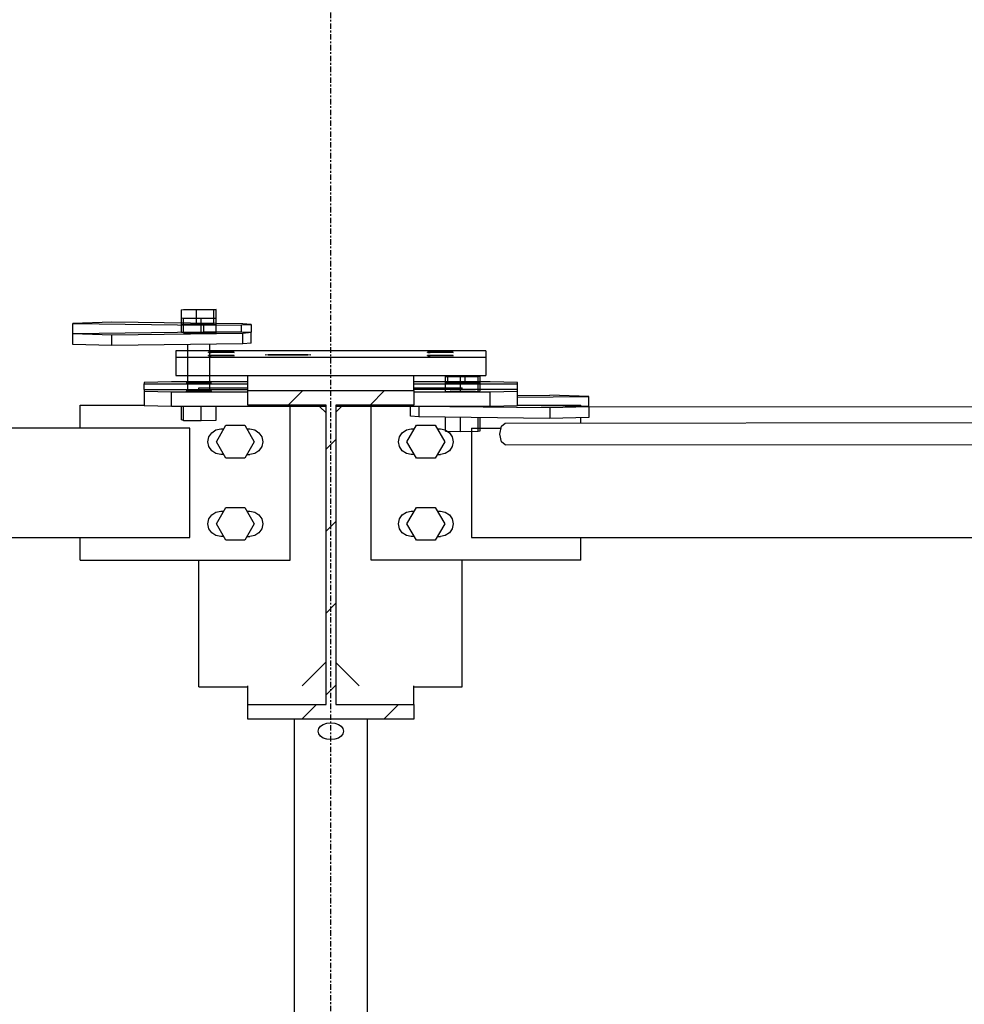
# Model space of a CAD drawing. Header units: millimetres. Extents: x -288865 to 11255, y 102926 to 380857.
# Tile 139 of 142: x -151419 to -150901, y 362032 to 362572. Entities that reach past the tile are written whole.
import ezdxf

# ---------------------------------------------------------------- set-up
doc = ezdxf.new("R2010")
doc.units = ezdxf.units.MM
doc.header["$MEASUREMENT"] = 0
doc.linetypes.add('DXK_LINE_DOT3', pattern=[5.918699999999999, 2.979, -0.9799, 0.9799, -0.9799])
for name, color, linetype in [('TS_INNE_OBIEKTY', 7, 'Continuous'), ('TS_LINIE_WIDOCZNE', 7, 'Continuous'), ('TS_WYPELNIENIE', 7, 'Continuous')]:
    doc.layers.add(name, color=color, linetype=linetype)

# ---------------------------------------------------------------- blocks, each defined once
blk = doc.blocks.new('Part-66156026-1330 - 1303')
at = {"layer": 'TS_LINIE_WIDOCZNE', "color": 1, "linetype": 'Continuous'}
for p, q in [((45795, 4339.01063150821), (45625, 4339.01063150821)), ((45625, 4339.01063150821), (45625, 4325.614667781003)), ((45625, 4335.61266997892), (45795, 4335.61266997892)), ((45643, 4338.355088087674), (45643.34260438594, 4338.398324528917)), ((45643, 4338.207826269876), (45643, 4338.355088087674)), ((45643.34260438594, 4338.31185164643), (45643, 4338.355088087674)), ((45643, 4336.548793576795), (45643.34260438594, 4336.592030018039)), ((45643, 4336.408905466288), (45643, 4336.548793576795)), ((45643.34260438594, 4336.505557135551), (45643, 4336.548793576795)), ((45643.34260438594, 4338.398324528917), (45644.33688103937, 4338.437328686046)), ((45644.33688103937, 4338.272847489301), (45643.34260438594, 4338.31185164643)), ((45643.34260438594, 4336.592030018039), (45644.33688103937, 4336.631034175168)), ((45644.33688103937, 4336.466552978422), (45643.34260438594, 4336.505557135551)), ((45644.33688103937, 4338.437328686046), (45645.88550323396, 4338.468282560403)), ((45645.88550323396, 4338.241893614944), (45644.33688103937, 4338.272847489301)), ((45644.33688103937, 4336.631034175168), (45645.88550323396, 4336.661988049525)), ((45645.88550323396, 4336.435599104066), (45644.33688103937, 4336.466552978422)), ((45645.88550323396, 4338.468282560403), (45647.83688103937, 4338.488156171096)), ((45647.83688103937, 4338.222020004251), (45645.88550323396, 4338.241893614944)), ((45645.88550323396, 4336.661988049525), (45647.83688103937, 4336.681861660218)), ((45647.83688103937, 4336.415725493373), (45645.88550323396, 4336.435599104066)), ((45647.83688103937, 4338.488156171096), (45650, 4338.495004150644)), ((45650, 4338.215172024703), (45647.83688103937, 4338.222020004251)), ((45647.83688103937, 4336.681861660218), (45650, 4336.688709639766)), ((45650, 4336.408877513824), (45647.83688103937, 4336.415725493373)), ((45650, 4338.215172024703), (45650, 4338.495004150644)), ((45650, 4338.495004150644), (45652.16311896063, 4338.488156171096)), ((45652.16311896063, 4338.222020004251), (45650, 4338.215172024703)), ((45650, 4336.408877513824), (45650, 4336.688709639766)), ((45650, 4336.688709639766), (45652.16311896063, 4336.681861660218)), ((45652.16311896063, 4336.415725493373), (45650, 4336.408877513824)), ((45652.16311896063, 4338.488156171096), (45654.11449676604, 4338.468282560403)), ((45654.11449676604, 4338.241893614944), (45652.16311896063, 4338.222020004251)), ((45652.16311896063, 4336.681861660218), (45654.11449676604, 4336.661988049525)), ((45654.11449676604, 4336.435599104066), (45652.16311896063, 4336.415725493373)), ((45654.11449676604, 4338.468282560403), (45655.66311896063, 4338.437328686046)), ((45655.66311896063, 4338.272847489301), (45654.11449676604, 4338.241893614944)), ((45654.11449676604, 4336.661988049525), (45655.66311896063, 4336.631034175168)), ((45655.66311896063, 4336.466552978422), (45654.11449676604, 4336.435599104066)), ((45655.66311896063, 4338.437328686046), (45656.65739561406, 4338.398324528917)), ((45656.65739561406, 4338.31185164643), (45655.66311896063, 4338.272847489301)), ((45655.66311896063, 4336.631034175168), (45656.65739561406, 4336.592030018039)), ((45656.65739561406, 4336.505557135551), (45655.66311896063, 4336.466552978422)), ((45656.65739561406, 4338.398324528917), (45657, 4338.355088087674)), ((45657, 4338.355088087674), (45656.65739561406, 4338.31185164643)), ((45656.65739561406, 4336.592030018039), (45657, 4336.548793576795)), ((45657, 4336.548793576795), (45656.65739561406, 4336.505557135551)), ((45657, 4338.207826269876), (45657, 4338.355088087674)), ((45657, 4336.408905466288), (45657, 4336.548793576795)), ((45674, 4336.869232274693), (45675.6746824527, 4336.994157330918)), ((45675.6746824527, 4336.74430721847), (45674, 4336.869232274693)), ((45675.6746824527, 4336.994157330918), (45680.25, 4337.085608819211)), ((45680.25, 4336.652855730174), (45675.6746824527, 4336.74430721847)), ((45680.25, 4337.085608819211), (45686.5, 4337.119082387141)), ((45686.5, 4336.619382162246), (45680.25, 4336.652855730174)), ((45686.5, 4337.119082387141), (45692.75, 4337.085608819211)), ((45692.75, 4336.652855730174), (45686.5, 4336.619382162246)), ((45692.75, 4337.085608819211), (45697.3253175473, 4336.994157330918)), ((45697.3253175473, 4336.74430721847), (45692.75, 4336.652855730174)), ((45697.3253175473, 4336.994157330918), (45699, 4336.869232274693)), ((45699, 4336.869232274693), (45697.3253175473, 4336.74430721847)), ((45763, 4338.355088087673), (45763.34260438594, 4338.398324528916)), ((45763, 4338.207826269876), (45763, 4338.355088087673)), ((45763.34260438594, 4338.311851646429), (45763, 4338.355088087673)), ((45763, 4336.548793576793), (45763.34260438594, 4336.592030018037)), ((45763, 4336.408905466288), (45763, 4336.548793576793)), ((45763.34260438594, 4336.50555713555), (45763, 4336.548793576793)), ((45763.34260438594, 4338.398324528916), (45764.33688103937, 4338.437328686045)), ((45764.33688103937, 4338.2728474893), (45763.34260438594, 4338.311851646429)), ((45763.34260438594, 4336.592030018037), (45764.33688103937, 4336.631034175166)), ((45764.33688103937, 4336.466552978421), (45763.34260438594, 4336.50555713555)), ((45764.33688103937, 4338.437328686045), (45765.88550323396, 4338.468282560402)), ((45765.88550323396, 4338.241893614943), (45764.33688103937, 4338.2728474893)), ((45764.33688103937, 4336.631034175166), (45765.88550323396, 4336.661988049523)), ((45765.88550323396, 4336.435599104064), (45764.33688103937, 4336.466552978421)), ((45765.88550323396, 4338.468282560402), (45767.83688103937, 4338.488156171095)), ((45767.83688103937, 4338.22202000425), (45765.88550323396, 4338.241893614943)), ((45765.88550323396, 4336.661988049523), (45767.83688103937, 4336.681861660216)), ((45767.83688103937, 4336.415725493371), (45765.88550323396, 4336.435599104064)), ((45767.83688103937, 4338.488156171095), (45770, 4338.495004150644)), ((45770, 4338.215172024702), (45767.83688103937, 4338.22202000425)), ((45767.83688103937, 4336.681861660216), (45770, 4336.688709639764)), ((45770, 4336.408877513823), (45767.83688103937, 4336.415725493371)), ((45770, 4338.215172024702), (45770, 4338.495004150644)), ((45770, 4338.495004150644), (45772.16311896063, 4338.488156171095)), ((45772.16311896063, 4338.22202000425), (45770, 4338.215172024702)), ((45770, 4336.408877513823), (45770, 4336.688709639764)), ((45770, 4336.688709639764), (45772.16311896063, 4336.681861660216)), ((45772.16311896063, 4336.415725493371), (45770, 4336.408877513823)), ((45772.16311896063, 4338.488156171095), (45774.11449676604, 4338.468282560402)), ((45774.11449676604, 4338.241893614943), (45772.16311896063, 4338.22202000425)), ((45772.16311896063, 4336.681861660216), (45774.11449676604, 4336.661988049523)), ((45774.11449676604, 4336.435599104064), (45772.16311896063, 4336.415725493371)), ((45774.11449676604, 4338.468282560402), (45775.66311896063, 4338.437328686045)), ((45775.66311896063, 4338.2728474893), (45774.11449676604, 4338.241893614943)), ((45774.11449676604, 4336.661988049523), (45775.66311896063, 4336.631034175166)), ((45775.66311896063, 4336.466552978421), (45774.11449676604, 4336.435599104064)), ((45775.66311896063, 4338.437328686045), (45776.65739561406, 4338.398324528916)), ((45776.65739561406, 4338.311851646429), (45775.66311896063, 4338.2728474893)), ((45775.66311896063, 4336.631034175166), (45776.65739561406, 4336.592030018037)), ((45776.65739561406, 4336.50555713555), (45775.66311896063, 4336.466552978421)), ((45776.65739561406, 4338.398324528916), (45777, 4338.355088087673)), ((45777, 4338.355088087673), (45776.65739561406, 4338.311851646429)), ((45776.65739561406, 4336.592030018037), (45777, 4336.548793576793)), ((45777, 4336.548793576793), (45776.65739561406, 4336.50555713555)), ((45777, 4338.207826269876), (45777, 4338.355088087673)), ((45777, 4336.408905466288), (45777, 4336.548793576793)), ((45795, 4339.01063150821), (45795, 4325.614667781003)), ((45625, 4325.614667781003), (45795, 4325.614667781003))]:
    blk.add_line(p, q, dxfattribs=at)
blk = doc.blocks.new('Part-66156026-1342 - 1303')
at = {"layer": 'TS_LINIE_WIDOCZNE', "color": 1, "linetype": 'Continuous'}
for p, q in [((45568.59926850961, 4348.588290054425), (45640.33573215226, 4349.495417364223)), ((45568.59926851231, 4342.5894776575), (45568.59926850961, 4348.588290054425)), ((45568.59926850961, 4348.588290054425), (45590.05561400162, 4347.91665313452)), ((45590.05561400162, 4347.91665313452), (45661.79207764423, 4348.823780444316)), ((45590.05561400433, 4341.917840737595), (45590.05561400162, 4347.91665313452)), ((45640.33573215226, 4349.495417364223), (45661.04123764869, 4349.403634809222)), ((45661.04123764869, 4349.403634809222), (45666.40532402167, 4349.235725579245)), ((45661.79207764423, 4348.823780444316), (45666.40532402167, 4349.235725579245)), ((45661.79207764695, 4342.824968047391), (45661.79207764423, 4348.823780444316)), ((45666.40532402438, 4343.23691318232), (45666.40532402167, 4349.235725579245)), ((45590.05561400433, 4341.917840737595), (45568.59926851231, 4342.5894776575)), ((45661.79207764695, 4342.824968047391), (45590.05561400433, 4341.917840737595)), ((45666.40532402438, 4343.23691318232), (45661.79207764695, 4342.824968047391))]:
    blk.add_line(p, q, dxfattribs=at)
blk = doc.blocks.new('Part-66156026-1343 - 1303')
at = {"layer": 'TS_LINIE_WIDOCZNE', "color": 1, "linetype": 'Continuous'}
for p, q in [((45590.05536792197, 4354.785339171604), (45568.59902242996, 4354.1137022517)), ((45568.59902242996, 4354.1137022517), (45640.3354860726, 4353.206574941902)), ((45568.59902242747, 4348.588297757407), (45568.59902242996, 4354.1137022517)), ((45661.79183156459, 4353.878211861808), (45590.05536792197, 4354.785339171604)), ((45640.3354860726, 4353.206574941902), (45661.04099156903, 4353.298357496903)), ((45640.33548607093, 4349.495414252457), (45640.3354860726, 4353.206574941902)), ((45661.04099156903, 4353.298357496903), (45666.40507794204, 4353.466266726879)), ((45661.04099156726, 4349.403642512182), (45661.04099156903, 4353.298357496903)), ((45666.40507794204, 4353.466266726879), (45661.79183156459, 4353.878211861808)), ((45666.40507794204, 4353.466266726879), (45666.40507794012, 4349.23570360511))]:
    blk.add_line(p, q, dxfattribs=at)
blk = doc.blocks.new('Part-66156026-1344 - 1303')
at = {"layer": 'TS_LINIE_WIDOCZNE', "color": 1, "linetype": 'Continuous'}
for p, q in [((45622.64975408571, 4322.09145372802), (45607.64975408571, 4321.69354456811)), ((45607.64975408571, 4321.69354456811), (45607.64975408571, 4320.897726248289)), ((45607.64975408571, 4320.897726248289), (45664.5, 4320.897726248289)), ((45607.64975408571, 4317.801292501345), (45607.64975408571, 4320.897726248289)), ((45664.5, 4322.09145372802), (45622.64975408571, 4322.09145372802)), ((45630.64915685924, 4321.693035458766), (45630.99179017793, 4321.736049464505)), ((45630.99173231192, 4321.649976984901), (45630.64915685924, 4321.693035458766)), ((45631.98592782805, 4321.611085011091), (45630.99173231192, 4321.649976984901)), ((45630.99179017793, 4321.736049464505), (45631.98614796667, 4321.774804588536)), ((45633.53443284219, 4321.580166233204), (45631.98592782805, 4321.611085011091)), ((45631.98614796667, 4321.774804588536), (45633.53488733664, 4321.805506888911)), ((45635.48568169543, 4321.560246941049), (45633.53443284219, 4321.580166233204)), ((45633.53488733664, 4321.805506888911), (45635.48639408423, 4321.825150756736)), ((45637.64868868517, 4321.55327680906), (45635.48568169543, 4321.560246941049)), ((45635.48639408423, 4321.825150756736), (45637.64962487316, 4321.831813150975)), ((45639.81191949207, 4321.559939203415), (45637.64868868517, 4321.55327680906)), ((45637.64960534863, 4321.553273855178), (45637.64962487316, 4321.831813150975)), ((45637.64962487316, 4321.831813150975), (45639.81263184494, 4321.824843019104)), ((45641.76342625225, 4321.579583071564), (45639.81191949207, 4321.559939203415)), ((45639.81263184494, 4321.824843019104), (45641.76388068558, 4321.804923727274)), ((45643.31216562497, 4321.610285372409), (45641.76342625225, 4321.579583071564)), ((45641.76388068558, 4321.804923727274), (45643.31238569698, 4321.774004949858)), ((45644.30652340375, 4321.649040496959), (45643.31216562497, 4321.610285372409)), ((45643.31238569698, 4321.774004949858), (45644.30658122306, 4321.735112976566)), ((45644.64915669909, 4321.692054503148), (45644.30652340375, 4321.649040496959)), ((45644.30658122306, 4321.735112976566), (45644.64915669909, 4321.692054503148))]:
    blk.add_line(p, q, dxfattribs=at)
blk = doc.blocks.new('Part-66156026-1345 - 1303')
at = {"layer": 'TS_LINIE_WIDOCZNE', "color": 1, "linetype": 'Continuous'}
for p, q in [((45797.35024591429, 4322.09145372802), (45755.5, 4322.09145372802)), ((45755.5, 4320.897726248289), (45812.35024591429, 4320.897726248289)), ((45775.35084330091, 4321.692054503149), (45775.69341877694, 4321.735112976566)), ((45775.69347659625, 4321.649040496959), (45775.35084330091, 4321.692054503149)), ((45775.69341877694, 4321.735112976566), (45776.68761430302, 4321.774004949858)), ((45776.68783437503, 4321.610285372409), (45775.69347659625, 4321.649040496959)), ((45776.68761430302, 4321.774004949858), (45778.23611931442, 4321.804923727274)), ((45778.23657374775, 4321.579583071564), (45776.68783437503, 4321.610285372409)), ((45778.23611931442, 4321.804923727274), (45780.18736815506, 4321.824843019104)), ((45780.18808050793, 4321.559939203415), (45778.23657374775, 4321.579583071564)), ((45780.18736815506, 4321.824843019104), (45782.35037512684, 4321.831813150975)), ((45782.35131131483, 4321.55327680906), (45780.18808050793, 4321.559939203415)), ((45782.35039465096, 4321.553279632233), (45782.35037512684, 4321.831813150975)), ((45782.35037512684, 4321.831813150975), (45784.51360591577, 4321.825150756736)), ((45784.51431830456, 4321.560246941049), (45782.35131131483, 4321.55327680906)), ((45784.51360591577, 4321.825150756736), (45786.46511266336, 4321.805506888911)), ((45786.46556715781, 4321.580166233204), (45784.51431830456, 4321.560246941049)), ((45786.46511266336, 4321.805506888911), (45788.01385203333, 4321.774804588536)), ((45788.01407217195, 4321.611085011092), (45786.46556715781, 4321.580166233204)), ((45788.01385203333, 4321.774804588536), (45789.00820982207, 4321.736049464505)), ((45789.00826768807, 4321.649976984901), (45788.01407217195, 4321.611085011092)), ((45789.00820982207, 4321.736049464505), (45789.35084314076, 4321.693035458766)), ((45789.35084314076, 4321.693035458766), (45789.00826768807, 4321.649976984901)), ((45812.35024591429, 4321.69354456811), (45797.35024591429, 4322.09145372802)), ((45812.35024591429, 4317.801292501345), (45812.35024591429, 4321.69354456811))]:
    blk.add_line(p, q, dxfattribs=at)
blk = doc.blocks.new('Part-66156026-1346 - 1303')
at = {"layer": 'TS_LINIE_WIDOCZNE', "color": 1, "linetype": 'Continuous'}
for p, q in [((45607.65000015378, 4317.801292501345), (45607.65000015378, 4309.007058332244)), ((45607.65000015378, 4317.801292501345), (45664.5, 4317.801292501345)), ((45607.65000015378, 4317.005474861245), (45622.65000015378, 4316.607566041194)), ((45622.65000015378, 4308.609149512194), (45622.65000015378, 4316.607566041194)), ((45622.65000015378, 4316.607566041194), (45664.5, 4316.607566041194)), ((45630.65064707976, 4316.835893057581), (45630.99205710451, 4316.880019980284)), ((45630.99324946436, 4316.793641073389), (45630.65064707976, 4316.835893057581)), ((45630.99205710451, 4316.880019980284), (45631.98298389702, 4316.92217008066)), ((45631.9875203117, 4316.758206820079), (45630.99324946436, 4316.793641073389)), ((45631.98298389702, 4316.92217008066), (45633.52676622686, 4316.958231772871)), ((45633.53613346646, 4316.732675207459), (45631.9875203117, 4316.758206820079)), ((45633.52676622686, 4316.958231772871), (45635.47281385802, 4316.984687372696)), ((45635.48749988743, 4316.719545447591), (45633.53613346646, 4316.732675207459)), ((45635.47281385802, 4316.984687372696), (45637.63129706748, 4316.998956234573)), ((45637.65055275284, 4316.720102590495), (45635.48749988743, 4316.719545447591)), ((45637.63129706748, 4316.998956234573), (45639.79896265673, 4316.99962427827)), ((45637.63224801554, 4316.720097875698), (45637.63129706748, 4316.998956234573)), ((45639.81365913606, 4316.734292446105), (45637.65055275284, 4316.720102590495)), ((45639.79896265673, 4316.99962427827), (45641.75564724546, 4316.986553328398)), ((45641.76502561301, 4316.760725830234), (45639.81365913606, 4316.734292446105)), ((45641.75564724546, 4316.986553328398), (45643.30909568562, 4316.961027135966)), ((45643.31363883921, 4316.796815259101), (45641.76502561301, 4316.760725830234)), ((45643.30909568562, 4316.961027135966), (45644.30671548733, 4316.925553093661)), ((45644.30790976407, 4316.839028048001), (45643.31363883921, 4316.796815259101)), ((45644.30671548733, 4316.925553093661), (45644.65051222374, 4316.883615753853)), ((45644.65051222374, 4316.883615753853), (45644.30790976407, 4316.839028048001)), ((45622.65000015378, 4308.609149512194), (45607.65000015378, 4309.007058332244)), ((45707.3499999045, 4308.609149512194), (45622.65000015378, 4308.609149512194))]:
    blk.add_line(p, q, dxfattribs=at)
blk = doc.blocks.new('Part-66156026-1347 - 1303')
at = {"layer": 'TS_LINIE_WIDOCZNE', "color": 1, "linetype": 'Continuous'}
for p, q in [((45812.34999984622, 4317.801292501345), (45755.5, 4317.801292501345)), ((45755.5, 4316.607566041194), (45797.34999984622, 4316.607566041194)), ((45775.34948777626, 4316.883615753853), (45775.69328451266, 4316.925553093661)), ((45775.69209023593, 4316.839028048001), (45775.34948777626, 4316.883615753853)), ((45776.68636116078, 4316.796815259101), (45775.69209023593, 4316.839028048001)), ((45775.69328451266, 4316.925553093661), (45776.69090431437, 4316.961027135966)), ((45778.23497438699, 4316.760725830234), (45776.68636116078, 4316.796815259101)), ((45776.69090431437, 4316.961027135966), (45778.24435275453, 4316.986553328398)), ((45780.18634086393, 4316.734292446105), (45778.23497438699, 4316.760725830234)), ((45778.24435275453, 4316.986553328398), (45780.20103734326, 4316.99962427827)), ((45782.34944724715, 4316.720102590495), (45780.18634086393, 4316.734292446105)), ((45780.20103734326, 4316.99962427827), (45782.36870293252, 4316.998956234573)), ((45784.51250011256, 4316.719545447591), (45782.34944724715, 4316.720102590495)), ((45782.36775159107, 4316.719982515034), (45782.36870293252, 4316.998956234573)), ((45782.36870293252, 4316.998956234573), (45784.52718614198, 4316.984687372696)), ((45786.46386653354, 4316.732675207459), (45784.51250011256, 4316.719545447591)), ((45784.52718614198, 4316.984687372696), (45786.47323377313, 4316.958231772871)), ((45788.0124796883, 4316.758206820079), (45786.46386653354, 4316.732675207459)), ((45786.47323377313, 4316.958231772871), (45788.01701610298, 4316.92217008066)), ((45789.00675053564, 4316.793641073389), (45788.0124796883, 4316.758206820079)), ((45788.01701610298, 4316.92217008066), (45789.00794289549, 4316.880019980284)), ((45789.34935292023, 4316.835893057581), (45789.00675053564, 4316.793641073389)), ((45789.00794289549, 4316.880019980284), (45789.34935292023, 4316.835893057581)), ((45797.34999984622, 4316.607566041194), (45812.34999984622, 4317.005474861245)), ((45797.34999984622, 4308.609149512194), (45797.34999984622, 4316.607566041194)), ((45812.34999984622, 4317.005474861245), (45812.34999984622, 4317.801292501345)), ((45812.34999984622, 4309.007058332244), (45812.34999984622, 4317.005474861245)), ((45797.34999984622, 4308.609149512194), (45712.6500000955, 4308.609149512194)), ((45812.34999984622, 4309.007058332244), (45797.34999984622, 4308.609149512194))]:
    blk.add_line(p, q, dxfattribs=at)
blk = doc.blocks.new('Part-66156026-1348 - 1303')
at = {"layer": 'TS_LINIE_WIDOCZNE', "color": 1, "linetype": 'Continuous'}
for p, q in [((45755.5, 4318.832714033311), (45782.0499999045, 4318.832714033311)), ((45782.0499999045, 4317.801292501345), (45782.0499999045, 4318.832714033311)), ((45712.6500000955, 4305.432714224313), (45715.82643538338, 4308.609149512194)), ((45782.0499999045, 4154.835002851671), (45782.0499999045, 4224.242706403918)), ((45725.43762723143, 4155.447375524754), (45712.6500000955, 4168.235002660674)), ((45755.5, 4154.835002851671), (45782.0499999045, 4154.835002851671))]:
    blk.add_line(p, q, dxfattribs=at)
blk = doc.blocks.new('Part-66156026-1349 - 1303')
at = {"layer": 'TS_LINIE_WIDOCZNE', "color": 1, "linetype": 'Continuous'}
for p, q in [((45637.6500000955, 4318.832714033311), (45664.5, 4318.832714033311)), ((45637.6500000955, 4317.801292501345), (45637.6500000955, 4318.832714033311)), ((45707.3499999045, 4305.132714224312), (45703.87356461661, 4308.609149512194)), ((45637.6500000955, 4154.835002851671), (45637.6500000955, 4224.242706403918)), ((45694.26237276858, 4155.447375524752), (45707.3499999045, 4168.535002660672)), ((45637.6500000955, 4154.835002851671), (45664.5, 4154.835002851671))]:
    blk.add_line(p, q, dxfattribs=at)
blk = doc.blocks.new('Part-66156026-1353 - 1303')
at = {"layer": 'TS_LINIE_WIDOCZNE', "color": 1, "linetype": 'Continuous'}
for p, q in [((45802.66045307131, 4293.463323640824), (45803.47241139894, 4297.705962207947)), ((45803.47241139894, 4297.705962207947), (45805.44016515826, 4299.463320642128)), ((45805.44016515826, 4299.463320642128), (46079.77094193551, 4299.772920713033)), ((46077.80318817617, 4298.015562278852), (46076.99122984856, 4293.77292371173)), ((46079.77094193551, 4299.772920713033), (46077.80318817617, 4298.015562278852)), ((46080.39178699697, 4299.219332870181), (46079.77094193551, 4299.772920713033)), ((45803.47992435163, 4289.220685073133), (45802.66045307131, 4293.463323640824)), ((46076.99122984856, 4293.77292371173), (46077.81070112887, 4289.530285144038)), ((45805.45079007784, 4287.463326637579), (45803.47992435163, 4289.220685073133)), ((45805.45079007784, 4287.463326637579), (46079.78156685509, 4287.772926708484)), ((46077.81070112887, 4289.530285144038), (46079.78156685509, 4287.772926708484)), ((46079.78156685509, 4287.772926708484), (46080.3777439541, 4288.305359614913))]:
    blk.add_line(p, q, dxfattribs=at)
blk = doc.blocks.new('Part-66156026-1354 - 1303')
at = {"layer": 'TS_LINIE_WIDOCZNE', "color": 1, "linetype": 'Continuous'}
for p, q in [((45851.40097757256, 4308.51895534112), (46080.81252184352, 4308.452439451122)), ((46080.81252184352, 4308.452439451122), (46082.74992717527, 4306.695080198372)), ((46082.74992717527, 4306.695080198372), (46083.55162027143, 4302.452439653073)), ((46083.55162027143, 4302.452439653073), (46083.04794179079, 4299.793380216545))]:
    blk.add_line(p, q, dxfattribs=at)
blk = doc.blocks.new('Part-66156026-1365 - 1303')
at = {"layer": 'TS_WYPELNIENIE', "linetype": 'Continuous'}
h = blk.add_hatch(dxfattribs=at)
h.set_pattern_fill('', color=256, scale=10, style=0, pattern_type=0)
h.set_pattern_definition([(45, (45664.5, 4317.268183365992), (-22.45064030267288, 22.45064030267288), [])])
h.paths.add_polyline_path([(45755.5, 4317.268183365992), (45664.5, 4317.268183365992), (45664.5, 4309.266583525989), (45707.3499999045, 4309.266583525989), (45707.3499999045, 4145.233786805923), (45664.5, 4145.233786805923), (45664.5, 4137.23218696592), (45755.5, 4137.23218696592), (45755.5, 4145.233786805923), (45712.6500000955, 4145.233786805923), (45712.6500000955, 4309.266583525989), (45755.5, 4309.266583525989)])
at = {"layer": 'TS_INNE_OBIEKTY', "color": 1, "linetype": 'Continuous'}
for p, q in [((45664.5, 4317.268183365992), (45755.5, 4317.268183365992)), ((45664.5, 4309.266583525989), (45664.5, 4317.268183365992)), ((45755.5, 4317.268183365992), (45755.5, 4309.266583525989)), ((45707.3499999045, 4309.266583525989), (45664.5, 4309.266583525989)), ((45707.3499999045, 4145.233786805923), (45707.3499999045, 4309.266583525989)), ((45755.5, 4309.266583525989), (45712.6500000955, 4309.266583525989)), ((45712.6500000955, 4309.266583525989), (45712.6500000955, 4145.233786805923)), ((45664.5, 4137.23218696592), (45664.5, 4145.233786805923)), ((45664.5, 4145.233786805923), (45707.3499999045, 4145.233786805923)), ((45712.6500000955, 4145.233786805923), (45755.5, 4145.233786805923)), ((45755.5, 4145.233786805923), (45755.5, 4137.23218696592)), ((45755.5, 4137.23218696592), (45664.5, 4137.23218696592))]:
    blk.add_line(p, q, dxfattribs=at)
at = {"layer": 'TS_LINIE_WIDOCZNE', "color": 1, "linetype": 'Continuous'}
for p, q in [((45664.5, 4317.268183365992), (45664.5, 4325.614667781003)), ((45755.5, 4317.268183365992), (45755.5, 4325.614667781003)), ((45664.5, 4145.233786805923), (45664.5, 4155.447375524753)), ((45755.5, 4145.233786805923), (45755.5, 4155.447375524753))]:
    blk.add_line(p, q, dxfattribs=at)
blk = doc.blocks.new('Part-66156026-1368 - 1303')
at = {"layer": 'TS_WYPELNIENIE', "linetype": 'Continuous'}
h = blk.add_hatch(dxfattribs=at)
h.set_pattern_fill('', color=256, scale=10, style=0, pattern_type=0)
h.set_pattern_definition([(45, (45690, 3854.531726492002), (-22.45064030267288, 22.45064030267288), [])])
h.paths.add_polyline_path([(45730, 3854.531726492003), (45690, 3854.531726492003), (45690, 3801.182968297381), (45730, 3801.182968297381)])
h.paths.add_polyline_path([(45694, 3806.517844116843), (45694, 3849.196850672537), (45726, 3849.196850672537), (45726, 3806.517844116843)])
at = {"layer": 'TS_INNE_OBIEKTY', "color": 1, "linetype": 'Continuous'}
for p, q in [((45690, 3854.531726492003), (45730, 3854.531726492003)), ((45690, 3854.531726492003), (45690, 3801.182968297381)), ((45730, 3801.182968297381), (45730, 3854.531726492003)), ((45694, 3806.517844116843), (45694, 3849.196850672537)), ((45694, 3849.196850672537), (45726, 3849.196850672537)), ((45726, 3849.196850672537), (45726, 3806.517844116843)), ((45726, 3806.517844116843), (45694, 3806.517844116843)), ((45690, 3801.182968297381), (45730, 3801.182968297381))]:
    blk.add_line(p, q, dxfattribs=at)
at = {"layer": 'TS_LINIE_WIDOCZNE', "color": 1, "linetype": 'Continuous'}
for p, q in [((45690, 3854.531726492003), (45690, 4137.23218696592)), ((45730, 3854.531726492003), (45730, 4137.23218696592))]:
    blk.add_line(p, q, dxfattribs=at)
blk = doc.blocks.new('Part-66156026-1415 - 1303')
at = {"layer": 'TS_LINIE_WIDOCZNE', "color": 1, "linetype": 'Continuous'}
for p, q in [((45732.05000019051, 4224.242706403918), (45732.05000019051, 4308.609149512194)), ((45812.34999984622, 4309.242714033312), (45847.04926776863, 4309.242714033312)), ((45847.04926776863, 4308.643315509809), (45847.04926776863, 4309.242714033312)), ((45847.04926776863, 4299.510279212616), (45847.04926776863, 4302.453266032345)), ((45847.04926776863, 4224.242706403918), (45847.04926776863, 4236.726626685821)), ((45847.04926776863, 4224.242706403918), (45732.05000019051, 4224.242706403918))]:
    blk.add_line(p, q, dxfattribs=at)
blk = doc.blocks.new('Part-66156026-1416 - 1303')
at = {"layer": 'TS_LINIE_WIDOCZNE', "color": 1, "linetype": 'Continuous'}
for p, q in [((45572.65046548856, 4309.242714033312), (45607.65000015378, 4309.242714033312)), ((45572.65046548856, 4296.726626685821), (45572.65046548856, 4309.242714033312)), ((45687.6500000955, 4224.242706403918), (45687.6500000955, 4308.609149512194)), ((45572.65046548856, 4224.242706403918), (45572.65046548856, 4236.726626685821)), ((45572.65046548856, 4224.242706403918), (45687.6500000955, 4224.242706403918))]:
    blk.add_line(p, q, dxfattribs=at)
blk = doc.blocks.new('Part-66156026-1417 - 1303')
at = {"layer": 'TS_LINIE_WIDOCZNE', "color": 1, "linetype": 'Continuous'}
for p, q in [((45812.35024591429, 4314.562853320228), (45829.94463207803, 4314.785339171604)), ((45812.35024591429, 4313.619895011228), (45851.40097757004, 4314.1137022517)), ((45851.40097757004, 4314.1137022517), (45829.94463207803, 4314.785339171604)), ((45851.40097757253, 4308.588297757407), (45851.40097757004, 4314.1137022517))]:
    blk.add_line(p, q, dxfattribs=at)
blk = doc.blocks.new('Part-66156026-1418 - 1303')
at = {"layer": 'TS_LINIE_WIDOCZNE', "color": 1, "linetype": 'Continuous'}
for p, q in [((45753.59467597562, 4303.23691318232), (45753.59467597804, 4308.609149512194)), ((45758.20792235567, 4308.609149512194), (45758.20792235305, 4302.824968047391)), ((45775.18113219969, 4308.609149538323), (45829.94438599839, 4307.91665313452)), ((45851.40073149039, 4308.588290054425), (45812.34999984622, 4309.082097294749)), ((45829.94438599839, 4307.91665313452), (45851.40073149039, 4308.588290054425)), ((45829.94438599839, 4307.91665313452), (45829.94438599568, 4301.917840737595)), ((45851.40073149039, 4308.588290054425), (45851.40073148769, 4302.5894776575)), ((45758.20792235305, 4302.824968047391), (45753.59467597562, 4303.23691318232)), ((45829.94438599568, 4301.917840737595), (45758.20792235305, 4302.824968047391)), ((45851.40073148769, 4302.5894776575), (45829.94438599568, 4301.917840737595))]:
    blk.add_line(p, q, dxfattribs=at)
blk = doc.blocks.new('Part-66156026-1467 - 1303')
at = {"layer": 'TS_LINIE_WIDOCZNE', "color": 1, "linetype": 'Continuous'}
for p, q in [((45787.05000019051, 4296.726626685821), (45803.28498566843, 4296.726626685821)), ((45787.05000019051, 4296.726626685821), (45787.05000019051, 4236.726626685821)), ((45787.05000019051, 4236.726626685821), (47787.59496200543, 4236.726626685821))]:
    blk.add_line(p, q, dxfattribs=at)
blk = doc.blocks.new('Part-66156026-1478 - 1303')
at = {"layer": 'TS_LINIE_WIDOCZNE', "color": 1, "linetype": 'Continuous'}
for p, q in [((45632.650000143, 4296.726626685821), (42187.05000019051, 4296.726626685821)), ((45632.650000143, 4236.726626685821), (45632.650000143, 4296.726626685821)), ((42187.05000019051, 4236.726626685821), (45632.650000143, 4236.726626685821))]:
    blk.add_line(p, q, dxfattribs=at)
blk = doc.blocks.new('Bolt-66156026-1491 - 1303')
at = {"layer": 'TS_INNE_OBIEKTY', "color": 1, "linetype": 'Continuous'}
for p, q in [((45643, 4338.218501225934), (45643.34260438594, 4338.261914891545)), ((45643, 4338.218501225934), (45643.34260438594, 4338.261914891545)), ((45643.34260438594, 4338.175087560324), (45643, 4338.218501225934)), ((45643.34260438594, 4338.175087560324), (45643, 4338.218501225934)), ((45643, 4336.412206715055), (45643.34260438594, 4336.455620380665)), ((45643, 4336.412206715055), (45643.34260438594, 4336.455620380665)), ((45643.34260438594, 4336.368793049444), (45643, 4336.412206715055)), ((45643.34260438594, 4336.368793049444), (45643, 4336.412206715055)), ((45644.33688103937, 4338.135923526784), (45643.34260438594, 4338.175087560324)), ((45643.34260438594, 4338.175087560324), (45644.33688103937, 4338.135923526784)), ((45644.33688103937, 4336.329629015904), (45643.34260438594, 4336.368793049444)), ((45643.34260438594, 4336.368793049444), (45644.33688103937, 4336.329629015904)), ((45645.88550323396, 4338.104842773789), (45644.33688103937, 4338.135923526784)), ((45645.88550323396, 4336.298548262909), (45644.33688103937, 4336.329629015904)), ((45647.83688103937, 4338.084887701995), (45645.88550323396, 4338.104842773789)), ((45647.83688103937, 4336.278593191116), (45645.88550323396, 4336.298548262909)), ((45650, 4338.078011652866), (45647.83688103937, 4338.084887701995)), ((45650, 4336.271717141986), (45647.83688103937, 4336.278593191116)), ((45652.16311896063, 4338.084887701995), (45650, 4338.078011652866)), ((45652.16311896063, 4336.278593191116), (45650, 4336.271717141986)), ((45654.11449676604, 4338.104842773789), (45652.16311896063, 4338.084887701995)), ((45654.11449676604, 4336.298548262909), (45652.16311896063, 4336.278593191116)), ((45655.66311896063, 4338.135923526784), (45654.11449676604, 4338.104842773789)), ((45655.66311896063, 4336.329629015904), (45654.11449676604, 4336.298548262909)), ((45656.65739561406, 4338.175087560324), (45655.66311896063, 4338.135923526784)), ((45656.65739561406, 4338.175087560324), (45655.66311896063, 4338.135923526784)), ((45656.65739561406, 4336.368793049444), (45655.66311896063, 4336.329629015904)), ((45656.65739561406, 4336.368793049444), (45655.66311896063, 4336.329629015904)), ((45656.65739561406, 4338.261914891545), (45657, 4338.218501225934)), ((45656.65739561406, 4338.261914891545), (45657, 4338.218501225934)), ((45657, 4338.218501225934), (45656.65739561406, 4338.175087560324)), ((45657, 4338.218501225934), (45656.65739561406, 4338.175087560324)), ((45656.65739561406, 4336.455620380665), (45657, 4336.412206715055)), ((45656.65739561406, 4336.455620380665), (45657, 4336.412206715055)), ((45657, 4336.412206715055), (45656.65739561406, 4336.368793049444)), ((45657, 4336.412206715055), (45656.65739561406, 4336.368793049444)), ((45763, 4338.218501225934), (45763.34260438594, 4338.261914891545)), ((45763, 4338.218501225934), (45763.34260438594, 4338.261914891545)), ((45763.34260438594, 4338.175087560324), (45763, 4338.218501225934)), ((45763.34260438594, 4338.175087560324), (45763, 4338.218501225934)), ((45763, 4336.412206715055), (45763.34260438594, 4336.455620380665)), ((45763, 4336.412206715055), (45763.34260438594, 4336.455620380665)), ((45763.34260438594, 4336.368793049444), (45763, 4336.412206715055)), ((45763.34260438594, 4336.368793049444), (45763, 4336.412206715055)), ((45764.33688103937, 4338.135923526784), (45763.34260438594, 4338.175087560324)), ((45763.34260438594, 4338.175087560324), (45764.33688103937, 4338.135923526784)), ((45764.33688103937, 4336.329629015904), (45763.34260438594, 4336.368793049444)), ((45763.34260438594, 4336.368793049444), (45764.33688103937, 4336.329629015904)), ((45765.88550323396, 4338.104842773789), (45764.33688103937, 4338.135923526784)), ((45765.88550323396, 4336.298548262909), (45764.33688103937, 4336.329629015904)), ((45767.83688103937, 4338.084887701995), (45765.88550323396, 4338.104842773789)), ((45767.83688103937, 4336.278593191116), (45765.88550323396, 4336.298548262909)), ((45770, 4338.078011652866), (45767.83688103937, 4338.084887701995)), ((45770, 4336.271717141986), (45767.83688103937, 4336.278593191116)), ((45772.16311896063, 4338.084887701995), (45770, 4338.078011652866)), ((45772.16311896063, 4336.278593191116), (45770, 4336.271717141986)), ((45774.11449676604, 4338.104842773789), (45772.16311896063, 4338.084887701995)), ((45774.11449676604, 4336.298548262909), (45772.16311896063, 4336.278593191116)), ((45775.66311896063, 4338.135923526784), (45774.11449676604, 4338.104842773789)), ((45775.66311896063, 4336.329629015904), (45774.11449676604, 4336.298548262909)), ((45776.65739561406, 4338.175087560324), (45775.66311896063, 4338.135923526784)), ((45776.65739561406, 4338.175087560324), (45775.66311896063, 4338.135923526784)), ((45776.65739561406, 4336.368793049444), (45775.66311896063, 4336.329629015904)), ((45776.65739561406, 4336.368793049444), (45775.66311896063, 4336.329629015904)), ((45776.65739561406, 4338.261914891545), (45777, 4338.218501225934)), ((45776.65739561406, 4338.261914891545), (45777, 4338.218501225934)), ((45777, 4338.218501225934), (45776.65739561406, 4338.175087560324)), ((45777, 4338.218501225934), (45776.65739561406, 4338.175087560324)), ((45776.65739561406, 4336.455620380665), (45777, 4336.412206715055)), ((45776.65739561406, 4336.455620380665), (45777, 4336.412206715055)), ((45777, 4336.412206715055), (45776.65739561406, 4336.368793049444)), ((45777, 4336.412206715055), (45776.65739561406, 4336.368793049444))]:
    blk.add_line(p, q, dxfattribs=at)
blk = doc.blocks.new('Bolt-66156026-1501 - 1303')
at = {"layer": 'TS_INNE_OBIEKTY', "color": 1, "linetype": 'Continuous'}
for p, q in [((45751.65769534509, 4289.242706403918), (45756.8538477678, 4298.242706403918)), ((45756.8538477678, 4298.242706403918), (45767.24615261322, 4298.242706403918)), ((45767.24615261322, 4298.242706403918), (45772.44230503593, 4289.242706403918)), ((45747.05000019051, 4289.242706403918), (45747.58284346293, 4291.921490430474)), ((45747.58284346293, 4291.921490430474), (45749.1002527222, 4294.192453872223)), ((45749.1002527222, 4294.192453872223), (45751.37121616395, 4295.709863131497)), ((45751.37121616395, 4295.709863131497), (45754.05000019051, 4296.242706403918)), ((45754.05000019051, 4296.242706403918), (45755.69914722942, 4296.242706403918)), ((45768.40085315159, 4296.242706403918), (45770.05000019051, 4296.242706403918)), ((45770.05000019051, 4296.242706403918), (45772.72878421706, 4295.709863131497)), ((45772.72878421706, 4295.709863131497), (45774.99974765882, 4294.192453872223)), ((45774.99974765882, 4294.192453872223), (45776.51715691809, 4291.921490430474)), ((45776.51715691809, 4291.921490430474), (45777.05000019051, 4289.242706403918)), ((45747.58284346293, 4286.563922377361), (45747.05000019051, 4289.242706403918)), ((45749.1002527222, 4284.292958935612), (45747.58284346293, 4286.563922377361)), ((45756.8538477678, 4280.242706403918), (45751.65769534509, 4289.242706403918)), ((45772.44230503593, 4289.242706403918), (45767.24615261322, 4280.242706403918)), ((45776.51715691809, 4286.563922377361), (45774.99974765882, 4284.292958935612)), ((45777.05000019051, 4289.242706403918), (45776.51715691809, 4286.563922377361)), ((45751.37121616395, 4282.775549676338), (45749.1002527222, 4284.292958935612)), ((45754.05000019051, 4282.242706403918), (45751.37121616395, 4282.775549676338)), ((45755.69914722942, 4282.242706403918), (45754.05000019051, 4282.242706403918)), ((45768.40085315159, 4282.242706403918), (45770.05000019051, 4282.242706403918)), ((45772.72878421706, 4282.775549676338), (45770.05000019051, 4282.242706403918)), ((45774.99974765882, 4284.292958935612), (45772.72878421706, 4282.775549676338)), ((45767.24615261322, 4280.242706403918), (45756.8538477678, 4280.242706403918)), ((45747.58284346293, 4246.921490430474), (45749.1002527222, 4249.192453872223)), ((45749.1002527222, 4249.192453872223), (45751.37121616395, 4250.709863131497)), ((45751.37121616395, 4250.709863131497), (45754.05000019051, 4251.242706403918)), ((45751.65769534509, 4244.242706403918), (45756.8538477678, 4253.242706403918)), ((45754.05000019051, 4251.242706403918), (45755.69914722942, 4251.242706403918)), ((45756.8538477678, 4253.242706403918), (45767.24615261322, 4253.242706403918)), ((45767.24615261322, 4253.242706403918), (45772.44230503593, 4244.242706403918)), ((45768.40085315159, 4251.242706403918), (45770.05000019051, 4251.242706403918)), ((45770.05000019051, 4251.242706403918), (45772.72878421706, 4250.709863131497)), ((45772.72878421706, 4250.709863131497), (45774.99974765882, 4249.192453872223)), ((45774.99974765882, 4249.192453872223), (45776.51715691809, 4246.921490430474)), ((45747.05000019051, 4244.242706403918), (45747.58284346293, 4246.921490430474)), ((45747.58284346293, 4241.563922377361), (45747.05000019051, 4244.242706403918)), ((45756.8538477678, 4235.242706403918), (45751.65769534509, 4244.242706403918)), ((45772.44230503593, 4244.242706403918), (45767.24615261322, 4235.242706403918)), ((45776.51715691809, 4246.921490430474), (45777.05000019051, 4244.242706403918)), ((45777.05000019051, 4244.242706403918), (45776.51715691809, 4241.563922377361)), ((45749.1002527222, 4239.292958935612), (45747.58284346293, 4241.563922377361)), ((45751.37121616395, 4237.775549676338), (45749.1002527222, 4239.292958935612)), ((45754.05000019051, 4237.242706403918), (45751.37121616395, 4237.775549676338)), ((45755.69914722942, 4237.242706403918), (45754.05000019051, 4237.242706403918)), ((45768.40085315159, 4237.242706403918), (45770.05000019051, 4237.242706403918)), ((45772.72878421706, 4237.775549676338), (45770.05000019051, 4237.242706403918)), ((45774.99974765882, 4239.292958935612), (45772.72878421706, 4237.775549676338)), ((45776.51715691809, 4241.563922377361), (45774.99974765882, 4239.292958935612)), ((45767.24615261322, 4235.242706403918), (45756.8538477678, 4235.242706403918))]:
    blk.add_line(p, q, dxfattribs=at)
blk = doc.blocks.new('Bolt-66156026-1502 - 1303')
at = {"layer": 'TS_INNE_OBIEKTY', "color": 1, "linetype": 'Continuous'}
for p, q in [((45647.25769525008, 4289.242706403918), (45652.45384767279, 4298.242706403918)), ((45652.45384767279, 4298.242706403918), (45662.84615251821, 4298.242706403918)), ((45662.84615251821, 4298.242706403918), (45668.04230494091, 4289.242706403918)), ((45642.6500000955, 4289.242706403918), (45643.18284336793, 4291.921490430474)), ((45643.18284336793, 4291.921490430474), (45644.70025262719, 4294.192453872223)), ((45644.70025262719, 4294.192453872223), (45646.97121606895, 4295.709863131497)), ((45646.97121606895, 4295.709863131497), (45649.6500000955, 4296.242706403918)), ((45649.6500000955, 4296.242706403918), (45651.29914713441, 4296.242706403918)), ((45664.00085305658, 4296.242706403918), (45665.6500000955, 4296.242706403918)), ((45665.6500000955, 4296.242706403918), (45668.32878412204, 4295.709863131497)), ((45668.32878412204, 4295.709863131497), (45670.59974756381, 4294.192453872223)), ((45670.59974756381, 4294.192453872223), (45672.11715682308, 4291.921490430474)), ((45672.11715682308, 4291.921490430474), (45672.6500000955, 4289.242706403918)), ((45643.18284336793, 4286.563922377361), (45642.6500000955, 4289.242706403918)), ((45644.70025262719, 4284.292958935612), (45643.18284336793, 4286.563922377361)), ((45652.45384767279, 4280.242706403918), (45647.25769525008, 4289.242706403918)), ((45668.04230494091, 4289.242706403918), (45662.84615251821, 4280.242706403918)), ((45672.11715682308, 4286.563922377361), (45670.59974756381, 4284.292958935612)), ((45672.6500000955, 4289.242706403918), (45672.11715682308, 4286.563922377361)), ((45646.97121606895, 4282.775549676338), (45644.70025262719, 4284.292958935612)), ((45649.6500000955, 4282.242706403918), (45646.97121606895, 4282.775549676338)), ((45651.29914713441, 4282.242706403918), (45649.6500000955, 4282.242706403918)), ((45664.00085305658, 4282.242706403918), (45665.6500000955, 4282.242706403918)), ((45668.32878412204, 4282.775549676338), (45665.6500000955, 4282.242706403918)), ((45670.59974756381, 4284.292958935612), (45668.32878412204, 4282.775549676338)), ((45662.84615251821, 4280.242706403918), (45652.45384767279, 4280.242706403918)), ((45643.18284336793, 4246.921490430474), (45644.70025262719, 4249.192453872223)), ((45644.70025262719, 4249.192453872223), (45646.97121606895, 4250.709863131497)), ((45646.97121606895, 4250.709863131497), (45649.6500000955, 4251.242706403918)), ((45647.25769525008, 4244.242706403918), (45652.45384767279, 4253.242706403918)), ((45649.6500000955, 4251.242706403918), (45651.29914713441, 4251.242706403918)), ((45652.45384767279, 4253.242706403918), (45662.84615251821, 4253.242706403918)), ((45662.84615251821, 4253.242706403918), (45668.04230494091, 4244.242706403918)), ((45664.00085305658, 4251.242706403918), (45665.6500000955, 4251.242706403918)), ((45665.6500000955, 4251.242706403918), (45668.32878412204, 4250.709863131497)), ((45668.32878412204, 4250.709863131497), (45670.59974756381, 4249.192453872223)), ((45670.59974756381, 4249.192453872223), (45672.11715682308, 4246.921490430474)), ((45642.6500000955, 4244.242706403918), (45643.18284336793, 4246.921490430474)), ((45643.18284336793, 4241.563922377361), (45642.6500000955, 4244.242706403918)), ((45652.45384767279, 4235.242706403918), (45647.25769525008, 4244.242706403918)), ((45668.04230494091, 4244.242706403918), (45662.84615251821, 4235.242706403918)), ((45672.11715682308, 4246.921490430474), (45672.6500000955, 4244.242706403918)), ((45672.6500000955, 4244.242706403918), (45672.11715682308, 4241.563922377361)), ((45644.70025262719, 4239.292958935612), (45643.18284336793, 4241.563922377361)), ((45646.97121606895, 4237.775549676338), (45644.70025262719, 4239.292958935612)), ((45649.6500000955, 4237.242706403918), (45646.97121606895, 4237.775549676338)), ((45651.29914713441, 4237.242706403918), (45649.6500000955, 4237.242706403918)), ((45664.00085305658, 4237.242706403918), (45665.6500000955, 4237.242706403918)), ((45668.32878412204, 4237.775549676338), (45665.6500000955, 4237.242706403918)), ((45670.59974756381, 4239.292958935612), (45668.32878412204, 4237.775549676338)), ((45672.11715682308, 4241.563922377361), (45670.59974756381, 4239.292958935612)), ((45662.84615251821, 4235.242706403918), (45652.45384767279, 4235.242706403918))]:
    blk.add_line(p, q, dxfattribs=at)
blk = doc.blocks.new('Bolt-66156026-1503 - 1303')
at = {"layer": 'TS_INNE_OBIEKTY', "color": 1, "linetype": 'Continuous'}
for p, q in [((45772.79452184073, 4321.758699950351), (45772.79452183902, 4325.614667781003)), ((45774.03759852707, 4321.553440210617), (45774.03759852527, 4325.614667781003)), ((45783.594519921, 4321.472226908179), (45783.59451991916, 4325.614667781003)), ((45791.90836462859, 4321.596273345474), (45791.90836462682, 4325.614667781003)), ((45772.79452184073, 4321.758699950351), (45774.03759852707, 4321.553440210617)), ((45774.03759852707, 4321.553440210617), (45783.594519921, 4321.472226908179)), ((45783.594519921, 4321.472226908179), (45791.90836462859, 4321.596273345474))]:
    blk.add_line(p, q, dxfattribs=at)
blk = doc.blocks.new('Bolt-66156026-1504 - 1303')
at = {"layer": 'TS_INNE_OBIEKTY', "color": 1, "linetype": 'Continuous'}
for p, q in [((45628.09307824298, 4356.990876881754), (45636.4069221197, 4357.114932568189)), ((45628.0930782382, 4349.072444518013), (45628.09307824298, 4356.990876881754)), ((45629.33615630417, 4356.785601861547), (45628.09307824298, 4356.990876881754)), ((45629.33615629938, 4348.867169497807), (45629.33615630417, 4356.785601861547)), ((45638.89307824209, 4356.704382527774), (45629.33615630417, 4356.785601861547)), ((45636.4069221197, 4357.114932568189), (45645.96384405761, 4357.033713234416)), ((45647.20692211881, 4356.828438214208), (45638.89307824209, 4356.704382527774)), ((45638.8930782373, 4348.785950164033), (45638.89307824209, 4356.704382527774)), ((45645.96384405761, 4357.033713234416), (45647.20692211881, 4356.828438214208)), ((45647.20692211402, 4348.910005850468), (45647.20692211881, 4356.828438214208)), ((45629.33615629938, 4348.867169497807), (45628.0930782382, 4349.072444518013)), ((45629.33615629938, 4348.867169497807), (45638.8930782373, 4348.785950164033)), ((45638.8930782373, 4348.785950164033), (45647.20692211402, 4348.910005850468)), ((45631.69307821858, 4316.991196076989), (45631.69307823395, 4342.444357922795)), ((45643.606922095, 4317.019753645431), (45643.60692211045, 4342.595011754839)), ((45630.65080692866, 4317.003360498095), (45630.96053136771, 4317.046495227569)), ((45631.02621228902, 4316.960432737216), (45630.65080692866, 4317.003360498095)), ((45630.96053136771, 4317.046495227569), (45631.69307821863, 4317.076205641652)), ((45632.05000015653, 4316.92191401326), (45631.02621228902, 4316.960432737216)), ((45633.62195504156, 4316.891574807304), (45632.05000015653, 4316.92191401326)), ((45635.5882030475, 4316.872384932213), (45633.62195504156, 4316.891574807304)), ((45637.75627411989, 4316.866222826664), (45635.5882030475, 4316.872384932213)), ((45639.91394235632, 4316.873691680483), (45637.75627411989, 4316.866222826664)), ((45641.85000015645, 4316.894060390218), (45639.91394235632, 4316.873691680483)), ((45643.37493269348, 4316.925335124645), (45641.85000015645, 4316.894060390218)), ((45644.33946894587, 4316.964454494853), (45643.37493269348, 4316.925335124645)), ((45643.60692209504, 4317.075606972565), (45644.27378802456, 4317.050516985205)), ((45644.27378802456, 4317.050516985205), (45644.64919338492, 4317.007589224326)), ((45644.64919338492, 4317.007589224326), (45644.33946894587, 4316.964454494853)), ((45628.09307820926, 4301.169845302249), (45628.09307821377, 4308.609149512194)), ((45629.33615627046, 4300.964570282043), (45629.33615627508, 4308.609149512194)), ((45638.89307820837, 4300.883350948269), (45638.89307821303, 4308.609149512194)), ((45647.20692208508, 4301.007406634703), (45647.20692208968, 4308.609149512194)), ((45629.33615627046, 4300.964570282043), (45628.09307820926, 4301.169845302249)), ((45629.33615627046, 4300.964570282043), (45638.89307820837, 4300.883350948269)), ((45638.89307820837, 4300.883350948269), (45647.20692208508, 4301.007406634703))]:
    blk.add_line(p, q, dxfattribs=at)
blk = doc.blocks.new('Bolt-66156026-1505 - 1303')
at = {"layer": 'TS_INNE_OBIEKTY', "color": 1, "linetype": 'Continuous'}
for p, q in [((45772.79307787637, 4324.826854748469), (45774.03615593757, 4325.032129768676)), ((45772.79307788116, 4316.908422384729), (45772.79307787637, 4324.826854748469)), ((45781.10692175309, 4324.702799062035), (45772.79307787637, 4324.826854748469)), ((45774.03615593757, 4325.032129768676), (45783.59307787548, 4325.113349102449)), ((45790.66384369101, 4324.784018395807), (45781.10692175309, 4324.702799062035)), ((45781.10692175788, 4316.784366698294), (45781.10692175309, 4324.702799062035)), ((45783.59307787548, 4325.113349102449), (45791.9069217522, 4324.989293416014)), ((45791.9069217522, 4324.989293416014), (45790.66384369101, 4324.784018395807)), ((45790.66384369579, 4316.865586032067), (45790.66384369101, 4324.784018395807)), ((45791.90692175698, 4317.070861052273), (45791.9069217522, 4324.989293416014)), ((45772.79307788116, 4316.908422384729), (45781.10692175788, 4316.784366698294)), ((45781.10692175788, 4316.784366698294), (45790.66384369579, 4316.865586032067)), ((45790.66384369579, 4316.865586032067), (45791.90692175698, 4317.070861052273)), ((45772.79307789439, 4294.992761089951), (45772.79307788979, 4302.640534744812)), ((45781.10692177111, 4294.868705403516), (45781.10692176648, 4302.535403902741)), ((45790.66384370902, 4294.94992473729), (45790.66384370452, 4302.414553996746)), ((45791.90692177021, 4295.155199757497), (45791.90692176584, 4302.398834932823)), ((45772.79307789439, 4294.992761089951), (45781.10692177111, 4294.868705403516)), ((45781.10692177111, 4294.868705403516), (45790.66384370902, 4294.94992473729)), ((45790.66384370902, 4294.94992473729), (45791.90692177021, 4295.155199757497))]:
    blk.add_line(p, q, dxfattribs=at)
blk = doc.blocks.new('Bolt-66156026-1506 - 1303')
at = {"layer": 'TS_INNE_OBIEKTY', "color": 1, "linetype": 'Continuous'}
for p, q in [((45628.09163537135, 4361.516289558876), (45629.33471205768, 4361.72154929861)), ((45628.09163536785, 4353.597856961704), (45628.09163537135, 4361.516289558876)), ((45636.40548007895, 4361.392243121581), (45628.09163537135, 4361.516289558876)), ((45629.33471205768, 4361.72154929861), (45638.89163345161, 4361.802762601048)), ((45645.96240147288, 4361.473456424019), (45636.40548007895, 4361.392243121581)), ((45636.40548007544, 4353.473810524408), (45636.40548007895, 4361.392243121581)), ((45638.89163345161, 4361.802762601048), (45647.20547815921, 4361.678716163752)), ((45647.20547815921, 4361.678716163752), (45645.96240147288, 4361.473456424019)), ((45645.96240146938, 4353.555023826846), (45645.96240147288, 4361.473456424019)), ((45647.20547815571, 4353.76028356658), (45647.20547815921, 4361.678716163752)), ((45636.40548007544, 4353.473810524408), (45628.09163536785, 4353.597856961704)), ((45645.96240146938, 4353.555023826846), (45636.40548007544, 4353.473810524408)), ((45645.96240146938, 4353.555023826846), (45647.20547815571, 4353.76028356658)), ((45631.69163472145, 4339.01063150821), (45631.69163472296, 4342.444339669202)), ((45643.60547878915, 4339.01063150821), (45643.60547879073, 4342.594993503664)), ((45631.6916347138, 4321.70759633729), (45631.69163471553, 4325.614667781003)), ((45643.60547878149, 4321.67904091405), (45643.60547878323, 4325.614667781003)), ((45630.64936350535, 4321.695432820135), (45630.97384699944, 4321.732534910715)), ((45630.9590882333, 4321.652301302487), (45630.64936350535, 4321.695432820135)), ((45631.9236247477, 4321.613184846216), (45630.9590882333, 4321.652301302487)), ((45633.44855749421, 4321.581912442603), (45631.9236247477, 4321.613184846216)), ((45635.38461543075, 4321.5615452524), (45633.44855749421, 4321.581912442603)), ((45637.5422837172, 4321.554076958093), (45635.38461543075, 4321.5615452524)), ((45639.71035474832, 4321.560238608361), (45637.5422837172, 4321.554076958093)), ((45641.67660262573, 4321.579427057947), (45639.71035474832, 4321.560238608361)), ((45643.24855730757, 4321.609764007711), (45641.67660262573, 4321.579427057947)), ((45644.27234491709, 4321.648279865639), (45643.24855730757, 4321.609764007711)), ((45644.64774998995, 4321.691204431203), (45644.27234491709, 4321.648279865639)), ((45644.30658125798, 4321.735611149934), (45644.33802526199, 4321.734335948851)), ((45644.33802526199, 4321.734335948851), (45644.64774998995, 4321.691204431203))]:
    blk.add_line(p, q, dxfattribs=at)
blk = doc.blocks.new('Bolt-66156026-1538 - 1303')
at = {"layer": 'TS_INNE_OBIEKTY', "color": 1, "linetype": 'Continuous'}
for p, q in [((45705.88550323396, 4134.301080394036), (45707.83688103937, 4134.958976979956)), ((45707.83688103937, 4134.958976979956), (45710, 4135.185672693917)), ((45710, 4135.185672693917), (45712.16311896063, 4134.958976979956)), ((45712.16311896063, 4134.958976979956), (45714.11449676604, 4134.301080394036)), ((45703, 4130.553887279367), (45703.34260438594, 4131.985187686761)), ((45703.34260438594, 4129.122586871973), (45703, 4130.553887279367)), ((45703.34260438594, 4131.985187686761), (45704.33688103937, 4133.276382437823)), ((45704.33688103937, 4133.276382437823), (45705.88550323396, 4134.301080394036)), ((45714.11449676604, 4134.301080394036), (45715.66311896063, 4133.276382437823)), ((45715.66311896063, 4133.276382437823), (45716.65739561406, 4131.985187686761)), ((45716.65739561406, 4131.985187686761), (45717, 4130.553887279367)), ((45717, 4130.553887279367), (45716.65739561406, 4129.122586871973)), ((45704.33688103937, 4127.831392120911), (45703.34260438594, 4129.122586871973)), ((45705.88550323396, 4126.806694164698), (45704.33688103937, 4127.831392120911)), ((45707.83688103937, 4126.148797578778), (45705.88550323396, 4126.806694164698)), ((45710, 4125.922101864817), (45707.83688103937, 4126.148797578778)), ((45712.16311896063, 4126.148797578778), (45710, 4125.922101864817)), ((45714.11449676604, 4126.806694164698), (45712.16311896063, 4126.148797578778)), ((45715.66311896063, 4127.831392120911), (45714.11449676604, 4126.806694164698)), ((45716.65739561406, 4129.122586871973), (45715.66311896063, 4127.831392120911))]:
    blk.add_line(p, q, dxfattribs=at)
blk = doc.blocks.new('GridLine-66156026-1651 - 1303')
at = {"layer": 'TS_INNE_OBIEKTY', "color": 4, "linetype": 'DXK_LINE_DOT3'}
blk.add_line((45710, -610), (45710, 5914.298975), dxfattribs=at)

msp = doc.modelspace()

# ---------------------------------------------------------------- block references
for name in ['GridLine-66156026-1651 - 1303', 'Bolt-66156026-1506 - 1303', 'Bolt-66156026-1504 - 1303', 'Part-66156026-1343 - 1303', 'Part-66156026-1342 - 1303', 'Part-66156026-1330 - 1303', 'Bolt-66156026-1491 - 1303', 'Part-66156026-1365 - 1303', 'Bolt-66156026-1505 - 1303', 'Bolt-66156026-1503 - 1303', 'Part-66156026-1344 - 1303', 'Part-66156026-1345 - 1303', 'Part-66156026-1346 - 1303', 'Part-66156026-1349 - 1303', 'Part-66156026-1348 - 1303', 'Part-66156026-1347 - 1303', 'Part-66156026-1417 - 1303', 'Part-66156026-1416 - 1303', 'Part-66156026-1415 - 1303', 'Part-66156026-1418 - 1303', 'Part-66156026-1354 - 1303', 'Bolt-66156026-1502 - 1303', 'Bolt-66156026-1501 - 1303', 'Part-66156026-1353 - 1303', 'Part-66156026-1478 - 1303', 'Part-66156026-1467 - 1303', 'Part-66156026-1368 - 1303', 'Bolt-66156026-1538 - 1303']:
    msp.add_blockref(name, (-196958.5679124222, 358051.3271437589))

doc.saveas('drawing.dxf')
